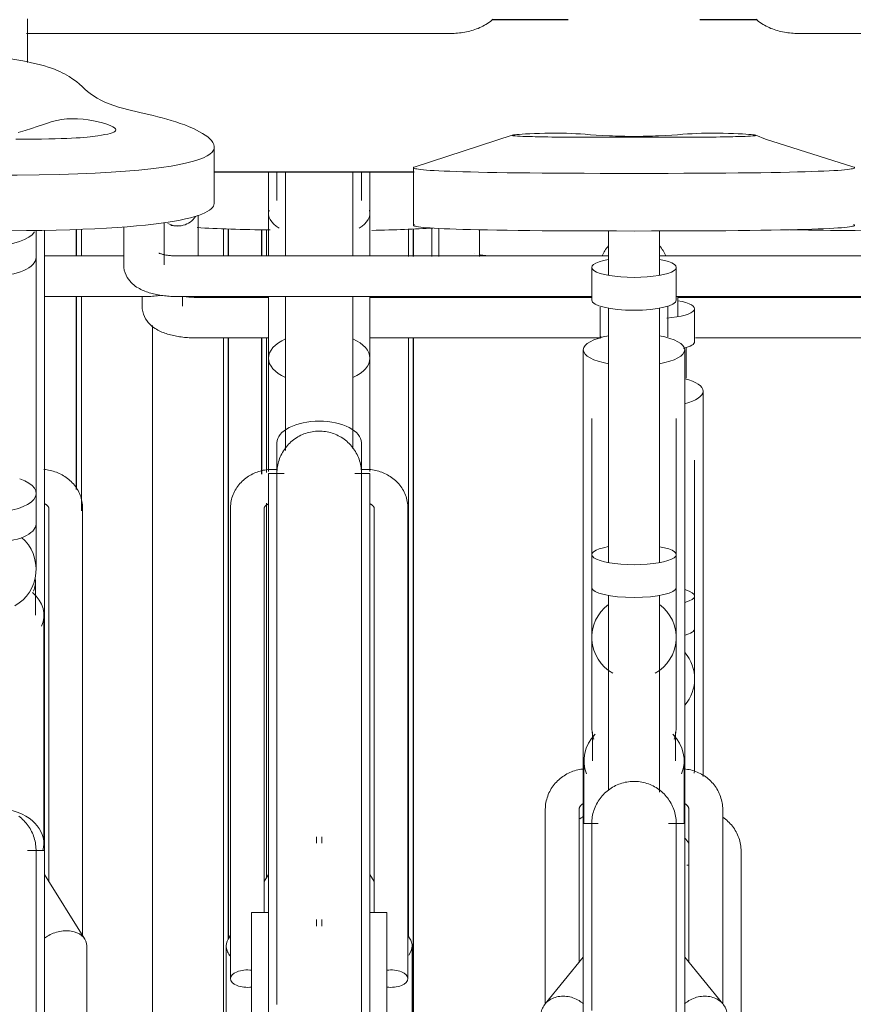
# Model space of a CAD drawing. Extents: x 50445 to 145605, y -10968 to 41989.
# Tile 164 of 256: x 92121 to 92614, y -1215 to -633. Entities that reach past the tile are written whole.
import ezdxf

# ---------------------------------------------------------------- set-up
doc = ezdxf.new("R2010")
doc.units = 0
doc.header["$LTSCALE"] = 414.30304
doc.header["$MEASUREMENT"] = 0
doc.linetypes.add('gestippeld_2_', pattern=[6.35, 3.175, -3.175])
doc.linetypes.add('hartlijn-fijn', pattern=[6, 4, -1, 0, -1])
for name, color, linetype, lineweight in [('A-EQPM', 6, 'CONTINUOUS', 18), ('S-BEAM', 4, 'CONTINUOUS', 18), ('S-COLS', 6, 'CONTINUOUS', 18), ('S-COLS-HIDN', 5, 'gestippeld_2_', 18)]:
    doc.layers.add(name, color=color, linetype=linetype, lineweight=lineweight)

# ---------------------------------------------------------------- blocks, each defined once
blk = doc.blocks.new('97_KA_gestapelde fietsenstalling 8 fietsen 1600x1900 - Type-V115-plotview doorsnede C C  -  1 op 100')
at = {"layer": 'S-COLS', "lineweight": 25}
for p, q in [((10975, -1424.04), (10975, -1439.97)), ((11065, -1439.87), (11065, -1423.81)), ((10975, -1463.69), (10975, -1577.87)), ((11065, -1843.92), (11065, -1488.08))]:
    blk.add_line(p, q, dxfattribs=at)
at = {"layer": 'S-COLS', "linetype": 'hartlijn-fijn'}
blk.add_line((11020, -1480.86), (11020, -2074), dxfattribs=at)
at = {"layer": 'S-COLS-HIDN'}
for p, q in [((10978, -1439.97), (10978, -1423.9)), ((11062, -1423.66), (11062, -1439.87)), ((10978, -1590.61), (10978, -1463.7)), ((11062, -1488.08), (11062, -2074))]:
    blk.add_line(p, q, dxfattribs=at)
blk = doc.blocks.new('97_KA_gestapelde fietsenstalling 8 fietsen 1600x1900 - Type-V116-plotview doorsnede C C  -  1 op 100')
at = {"layer": 'A-EQPM'}
for p, q in [((11185.41, -1423.22), (11185.41, -1440.02)), ((11013.9, -1463.74), (11013.9, -1469.43)), ((11037.9, -1469.43), (11037.9, -1463.61)), ((11088.73, -1464.27), (11045.9, -1464.27)), ((11280.03, -1464.27), (11148.73, -1464.27)), ((11466.53, -1464.27), (11330.82, -1464.27)), ((11330.9, -1475.67), (11330.9, -1463.74)), ((11340.9, -1490.44), (11340.9, -1471.01)), ((11045.9, -1488.27), (11088.73, -1488.27)), ((11148.73, -1488.27), (11285.07, -1488.27)), ((11341.49, -1488.27), (11471.26, -1488.27)), ((11345.9, -1621.98), (11345.9, -1519.77)), ((11340.9, -1640.96), (11340.9, -1560.49)), ((11345.9, -1747.68), (11345.9, -1589.35)), ((11340.9, -1660.39), (11340.9, -1640.96)), ((11340.9, -1689.95), (11340.9, -1660.39)), ((11340.9, -1741.93), (11340.9, -1689.95)), ((11340.9, -1741.93), (11340.9, -1734.42)), ((11368.4, -1906.71), (11368.4, -1791.81)), ((11337.53, -1800.09), (11336.27, -1800.09))]:
    blk.add_line(p, q, dxfattribs=at)
at = {"layer": 'A-EQPM', "flags": 128}
for points in [[(11039.37, -1463.78), (11039.91, -1463.86), (11040.47, -1463.94), (11041.05, -1464.01), (11041.64, -1464.07), (11042.24, -1464.12), (11042.85, -1464.17), (11043.47, -1464.2), (11044.09, -1464.23), (11044.72, -1464.25), (11045.36, -1464.26), (11045.9, -1464.27)], [(11013.9, -1469.43), (11014, -1471.09), (11014.28, -1472.71), (11014.72, -1474.24), (11015.3, -1475.64), (11015.97, -1476.9), (11016.71, -1478.04), (11017.49, -1479.04), (11018.3, -1479.93), (11019.11, -1480.72), (11019.93, -1481.42), (11020.75, -1482.05), (11021.57, -1482.61), (11022.39, -1483.13), (11023.21, -1483.59), (11024.03, -1484.02), (11024.85, -1484.42), (11025.67, -1484.78), (11026.5, -1485.12), (11027.34, -1485.43), (11028.18, -1485.72), (11029.03, -1485.99), (11029.89, -1486.25), (11030.76, -1486.48), (11031.63, -1486.7), (11032.52, -1486.9), (11033.41, -1487.09), (11034.31, -1487.26), (11035.22, -1487.42), (11036.14, -1487.57), (11037.07, -1487.7), (11038, -1487.81), (11038.94, -1487.92), (11039.89, -1488.01), (11040.84, -1488.08), (11041.79, -1488.15), (11042.75, -1488.2), (11043.71, -1488.23), (11044.67, -1488.26), (11045.64, -1488.27), (11045.9, -1488.27)], [(11335.9, -1512.15), (11335.9, -1511.03), (11335.9, -1509.9), (11335.9, -1508.76), (11335.9, -1507.61), (11335.9, -1506.45), (11335.9, -1505.29), (11335.9, -1504.13), (11335.9, -1502.98), (11335.9, -1501.82), (11335.9, -1500.67), (11335.9, -1499.52), (11335.9, -1498.38), (11335.9, -1497.25), (11335.9, -1496.14), (11335.9, -1495.03), (11335.9, -1493.94)], [(11275.33, -1771.19), (11274.5, -1771.71), (11273.68, -1772.26), (11272.89, -1772.84)], [(11368.4, -1791.81), (11368.38, -1790.82), (11368.31, -1789.83), (11368.21, -1788.85), (11368.06, -1787.87), (11367.88, -1786.9), (11367.65, -1785.93), (11367.38, -1784.98), (11367.07, -1784.04), (11366.73, -1783.12), (11366.34, -1782.21), (11365.92, -1781.31), (11365.46, -1780.44), (11364.97, -1779.58), (11364.44, -1778.75), (11363.88, -1777.94), (11363.29, -1777.15), (11362.66, -1776.39), (11362.01, -1775.66), (11361.32, -1774.95), (11360.61, -1774.27), (11359.88, -1773.62), (11359.11, -1773), (11358.33, -1772.41), (11357.52, -1771.85)], [(11334.99, -1783.96), (11335.62, -1784.74), (11336.22, -1785.54), (11336.79, -1786.36), (11337.32, -1787.21)]]:
    blk.add_lwpolyline(points, dxfattribs=at)
at = {"layer": 'A-EQPM'}
for centre, major_axis, ratio, start_param, end_param in [((11315.9, -1471.01), (25, 0), 0.237436, 5.058771, 7.208051), ((11315.9, -1490.44), (25, 0), 0.237436, 5.545161, 6.283185), ((11315.9, -1519.77), (30, 0), 0.320127, 5.401789, 7.160732), ((11315.9, -1640.96), (25, 0), 0.237436, 5.593687, 6.972684), ((11315.9, -1660.39), (25, 0), 0.237436, 5.580324, 6.283185), ((11315.9, -1689.95), (25, 0), 0.978148, 5.593687, 6.972684)]:
    blk.add_ellipse(centre, major_axis=major_axis, ratio=ratio, start_param=start_param, end_param=end_param, dxfattribs=at)
blk.add_open_spline([(11340.9, -1741.93), (11340.9, -1743.09), (11340.82, -1744.36), (11340.66, -1745.62), (11340.64, -1745.73)], degree=3, knots=[0.5, 0.5, 0.5, 0.5, 0.54166667, 0.54562763, 0.54562763, 0.54562763, 0.54562763], dxfattribs=at)
at = {"layer": 'S-COLS', "lineweight": 25}
for p, q in [((11084.6, -1424.44), (11084.6, -1439.9)), ((11174.6, -1440.01), (11174.6, -1423.7)), ((11084.6, -1488.08), (11084.6, -1568.93)), ((11174.6, -1947.88), (11174.6, -1488.08))]:
    blk.add_line(p, q, dxfattribs=at)
at = {"layer": 'S-COLS-HIDN'}
for p, q in [((11087.6, -1439.9), (11087.6, -1424.48)), ((11171.6, -1423.85), (11171.6, -1440.01)), ((11087.6, -1567.78), (11087.6, -1488.08)), ((11171.6, -1488.08), (11171.6, -1842.59)), ((11087.6, -1807.81), (11087.6, -1586.04))]:
    blk.add_line(p, q, dxfattribs=at)
blk = doc.blocks.new('97_KA_gestapelde fietsenstalling 16 fietsen 1600x2900 - Type-8054703-plotview doorsnede C C  -  1 op 100')
at = {"layer": 'A-EQPM'}
for p, q in [((10945.59, -1308.15), (11196.18, -1308.15)), ((11402.63, -1308.15), (11653.22, -1308.15)), ((11232.96, -1368.36), (11175.58, -1386.97)), ((11291.93, -1369.56), (11318.13, -1369.56)), ((11056.67, -1408.22), (11056.67, -1375.25)), ((11088.73, -1389.8), (11088.73, -1439.9)), ((11093.73, -1389.8), (11093.73, -1407.04)), ((11098.73, -1389.8), (11098.73, -1439.91)), ((11138.73, -1439.96), (11138.73, -1389.8)), ((11143.73, -1407.04), (11143.73, -1389.8)), ((11148.73, -1439.98), (11148.73, -1389.8)), ((11174.54, -1387.56), (11174.54, -1421.64)), ((11088.73, -1414.66), (11088.73, -1439.9)), ((11148.73, -1439.98), (11148.73, -1414.66)), ((11027.03, -1444.95), (11027.03, -1420.14)), ((11047.08, -1439.85), (11047.08, -1415.54)), ((10951.18, -1440.69), (10951.18, -1424.57)), ((10956.18, -1452.27), (10956.18, -1424.5)), ((10956.18, -1791.44), (10956.18, -1424.5)), ((11003.03, -1422.64), (11003.03, -1444.95)), ((11189.53, -1423.49), (11189.53, -1440.03)), ((11213.53, -1440.06), (11213.53, -1424.26)), ((11290.03, -1424.97), (11290.03, -1451.19)), ((11320.03, -1451.19), (11320.03, -1424.97)), ((11210.35, -1438.06), (11210.43, -1438.1)), ((10951.18, -1580.25), (10951.18, -1440.69)), ((11003.09, -1439.79), (10956.18, -1439.79)), ((11290.03, -1439.79), (11035.03, -1439.79)), ((11575.03, -1439.79), (11319.96, -1439.79)), ((11280.03, -1446.53), (11280.03, -1465.96)), ((11330.03, -1465.96), (11330.03, -1446.53)), ((10956.18, -1463.79), (11015.08, -1463.79)), ((11035.03, -1463.79), (11280.03, -1463.79)), ((11088.73, -1463.61), (11088.73, -1500.29)), ((11098.73, -1463.61), (11098.73, -1554.9)), ((11138.73, -1553.87), (11138.73, -1463.61)), ((11148.73, -1500.29), (11148.73, -1463.61)), ((11329.93, -1463.79), (11575.03, -1463.79)), ((11290.03, -1470.64), (11290.03, -1621.17)), ((11320.03, -1621.17), (11320.03, -1470.64)), ((11285.5, -1487.44), (11285.04, -1488.67)), ((11275.03, -1495.29), (11275.03, -1597.5)), ((11335.03, -1597.5), (11335.03, -1495.29)), ((11088.73, -1500.29), (11088.73, -1567.32)), ((11148.73, -1567.32), (11148.73, -1500.29)), ((11280.03, -1536.01), (11280.03, -1616.48)), ((11330.03, -1616.48), (11330.03, -1536.01)), ((11093.73, -1550.29), (11093.73, -1567.49)), ((11143.73, -1567.49), (11143.73, -1550.29)), ((11094.14, -1566.01), (11091.23, -1566.01)), ((11146.23, -1566.01), (11143.31, -1566.01)), ((11275.03, -1564.87), (11275.03, -1775.62)), ((11335.03, -1775.62), (11335.03, -1564.87)), ((11097.98, -1568.39), (11088.73, -1568.39)), ((11088.73, -1809.82), (11088.73, -1568.41)), ((11148.73, -1568.39), (11139.91, -1568.39)), ((11148.73, -1568.41), (11148.73, -1809.82)), ((10951.18, -1598.26), (10951.18, -1580.25)), ((10958.68, -1588.87), (10958.68, -1810)), ((10978.68, -1841.94), (10978.68, -1588.87)), ((11066.23, -1588.87), (11066.23, -1867.32)), ((11086.23, -1828.26), (11086.23, -1588.87)), ((11151.23, -1588.87), (11151.23, -1828.46)), ((11171.23, -1867.32), (11171.23, -1588.87)), ((10951.18, -1625.06), (10951.18, -1598.26)), ((11280.03, -1616.48), (11280.03, -1635.91)), ((11330.03, -1635.91), (11330.03, -1616.48)), ((10950.83, -1652.32), (10950.83, -1632.63)), ((11280.03, -1635.91), (11280.03, -1665.48)), ((11330.03, -1665.48), (11330.03, -1635.91)), ((11290.03, -1640.6), (11290.03, -1755.78)), ((11320.03, -1757.06), (11320.03, -1640.6)), ((10955.83, -1787.35), (10955.83, -1652.32)), ((11280.03, -1665.48), (11280.03, -1717.45)), ((11330.03, -1717.45), (11330.03, -1665.48)), ((11280.03, -1709.95), (11280.03, -1717.45)), ((11330.03, -1717.45), (11330.03, -1709.95)), ((11280.38, -1723.35), (11280.38, -1738.51)), ((11329.68, -1738.51), (11329.68, -1723.35)), ((11275.38, -1738.51), (11275.38, -1775.62)), ((11334.68, -1775.65), (11334.68, -1738.51)), ((11252.53, -1767.33), (11252.53, -1882.23)), ((11272.53, -1857.76), (11272.53, -1767.33)), ((11337.53, -1767.33), (11337.53, -1857.76)), ((11357.53, -1882.23), (11357.53, -1767.33)), ((11283.77, -1775.62), (11275.03, -1775.62)), ((11275.03, -2080.42), (11275.03, -1775.62)), ((11335.03, -1775.62), (11325.4, -1775.62)), ((11335.03, -1775.62), (11335.03, -2080.42)), ((11117.23, -1783.5), (11117.23, -1787.08)), ((11120.23, -1787.08), (11120.23, -1783.5)), ((10956.18, -1791.42), (10946.13, -1791.42)), ((10956.18, -1791.44), (10956.18, -2159.6)), ((11143.73, -1791.68), (11143.73, -1791.42)), ((10980.04, -1843.87), (10956.18, -1805.76)), ((11088.73, -1805.76), (11086.23, -1809.76)), ((11088.73, -2091), (11088.73, -1809.82)), ((11151.3, -1809.87), (11148.73, -1805.76)), ((11148.73, -1809.82), (11148.73, -1948.23)), ((11088.73, -1828.19), (11078.73, -1828.19)), ((11078.73, -1863.84), (11078.73, -1828.19)), ((11158.73, -1828.19), (11148.73, -1828.19)), ((11158.73, -1828.19), (11158.73, -1863.84)), ((11117.23, -1832.4), (11117.23, -1836.27)), ((11120.23, -1836.27), (11120.23, -1832.4)), ((11066.26, -1841.64), (11064.87, -1843.87)), ((11172.59, -1843.87), (11171.23, -1841.69)), ((10981.18, -2089.65), (10981.18, -1847.82)), ((11063.73, -1847.82), (11063.73, -2020.5)), ((11173.73, -1947.88), (11173.73, -1847.82)), ((11275.03, -1854.69), (11252.39, -1882.27)), ((11357.67, -1882.27), (11335.03, -1854.69)), ((11078.73, -1918.13), (11078.73, -1863.84)), ((11158.73, -1863.84), (11158.73, -1918.13))]:
    blk.add_line(p, q, dxfattribs=at)
at = {"layer": 'A-EQPM', "flags": 128}
for points in [[(11221.69, -1299.62), (11220.87, -1300.35), (11220.03, -1301.02), (11219.18, -1301.66), (11218.31, -1302.25), (11217.42, -1302.81), (11216.52, -1303.33), (11215.61, -1303.82), (11214.68, -1304.28), (11213.74, -1304.71), (11212.79, -1305.11), (11211.82, -1305.48), (11210.85, -1305.83), (11209.87, -1306.15), (11208.88, -1306.44), (11207.87, -1306.71), (11206.87, -1306.96), (11205.85, -1307.18), (11204.82, -1307.38), (11203.79, -1307.56), (11202.76, -1307.71), (11201.72, -1307.84), (11200.67, -1307.94), (11199.62, -1308.03), (11198.57, -1308.09), (11197.52, -1308.13), (11196.46, -1308.15), (11196.18, -1308.15)], [(11377.13, -1299.62), (11377.94, -1300.35), (11378.78, -1301.02), (11379.63, -1301.66), (11380.5, -1302.25), (11381.39, -1302.81), (11382.29, -1303.33), (11383.21, -1303.82), (11384.14, -1304.28), (11385.07, -1304.71), (11386.03, -1305.11), (11386.99, -1305.48), (11387.96, -1305.83), (11388.94, -1306.15), (11389.94, -1306.44), (11390.94, -1306.71), (11391.95, -1306.96), (11392.96, -1307.18), (11393.99, -1307.38), (11395.02, -1307.56), (11396.06, -1307.71), (11397.1, -1307.84), (11398.14, -1307.94), (11399.19, -1308.03), (11400.24, -1308.09), (11401.29, -1308.13), (11402.35, -1308.15), (11402.63, -1308.15)], [(10946.18, -1325.34), (10946.18, -1324.19), (10946.18, -1323.03), (10946.18, -1321.87), (10946.18, -1320.71), (10946.18, -1319.55), (10946.18, -1318.4), (10946.18, -1317.25), (10946.18, -1316.11), (10946.18, -1314.98), (10946.18, -1313.86), (10946.18, -1312.75), (10946.18, -1311.66), (10946.18, -1310.58), (10946.18, -1309.53), (10946.18, -1308.49), (10946.18, -1307.47), (10946.18, -1306.48), (10946.18, -1305.51), (10946.18, -1304.56), (10946.18, -1303.65), (10946.18, -1302.76), (10946.18, -1301.91), (10946.18, -1301.08), (10946.18, -1300.29), (10946.18, -1299.54)], [(11434.49, -1386.97), (11382.79, -1370.65), (11377.1, -1368.36)], [(11023.82, -1438.04), (11023.85, -1438.06), (11023.93, -1438.1), (11024.06, -1438.16), (11024.23, -1438.23), (11024.45, -1438.32), (11024.71, -1438.41), (11025.01, -1438.51), (11025.34, -1438.61), (11025.71, -1438.72), (11026.11, -1438.82), (11026.54, -1438.92), (11026.99, -1439.03), (11027.47, -1439.12), (11027.98, -1439.22), (11028.5, -1439.3), (11029.04, -1439.38), (11029.6, -1439.46), (11030.18, -1439.53), (11030.77, -1439.59), (11031.37, -1439.64), (11031.98, -1439.69), (11032.6, -1439.72), (11033.23, -1439.75), (11033.86, -1439.77), (11034.49, -1439.79), (11035.03, -1439.79)], [(11213.49, -1439.03), (11213.97, -1439.12), (11214.48, -1439.22), (11215, -1439.3), (11215.54, -1439.38), (11216.1, -1439.46), (11216.68, -1439.53), (11217.27, -1439.59), (11217.87, -1439.64), (11218.48, -1439.69), (11219.1, -1439.72), (11219.73, -1439.75), (11220.36, -1439.77), (11220.99, -1439.79), (11221.53, -1439.79)], [(11003.03, -1444.95), (11003.13, -1446.62), (11003.41, -1448.23), (11003.86, -1449.76), (11004.43, -1451.16), (11005.11, -1452.43), (11005.85, -1453.56), (11006.63, -1454.56), (11007.43, -1455.45), (11008.24, -1456.24), (11009.06, -1456.94), (11009.88, -1457.57), (11010.7, -1458.14), (11011.52, -1458.65), (11012.34, -1459.12), (11013.16, -1459.54), (11013.98, -1459.94), (11014.81, -1460.3), (11015.64, -1460.64), (11016.47, -1460.95), (11017.31, -1461.24), (11018.16, -1461.51), (11019.02, -1461.77), (11019.89, -1462), (11020.77, -1462.22), (11021.65, -1462.42), (11022.54, -1462.61), (11023.45, -1462.79), (11024.36, -1462.94), (11025.28, -1463.09), (11026.2, -1463.22), (11027.14, -1463.34), (11028.08, -1463.44), (11029.02, -1463.53), (11029.97, -1463.61), (11030.93, -1463.67), (11031.88, -1463.72), (11032.84, -1463.75), (11033.81, -1463.78), (11034.77, -1463.79), (11035.03, -1463.79)], [(11024.83, -1463.09), (11023.91, -1463.22), (11022.97, -1463.34), (11022.03, -1463.44), (11021.09, -1463.53), (11020.14, -1463.61), (11019.18, -1463.67), (11018.23, -1463.72), (11017.26, -1463.75), (11016.3, -1463.78), (11015.34, -1463.79), (11015.08, -1463.79)], [(11219.34, -1463.75), (11220.31, -1463.78), (11221.27, -1463.79), (11221.53, -1463.79)], [(11285.03, -1470.09), (11285.03, -1471.19), (11285.03, -1472.3), (11285.03, -1473.43), (11285.03, -1474.56), (11285.03, -1475.7), (11285.03, -1476.85), (11285.03, -1478.01), (11285.03, -1479.17), (11285.03, -1480.33), (11285.03, -1481.49), (11285.03, -1482.64), (11285.03, -1483.79), (11285.03, -1484.94), (11285.03, -1486.08), (11285.03, -1487.21), (11285.03, -1488.32)], [(11325.03, -1487.68), (11325.03, -1486.55), (11325.03, -1485.42), (11325.03, -1484.28), (11325.03, -1483.13), (11325.03, -1481.97), (11325.03, -1480.81), (11325.03, -1479.66), (11325.03, -1478.5), (11325.03, -1477.34), (11325.03, -1476.19), (11325.03, -1475.04), (11325.03, -1473.9), (11325.03, -1472.77), (11325.03, -1471.66), (11325.03, -1470.55), (11325.03, -1469.46)], [(11093.73, -1568.39), (11093.75, -1567.39), (11093.81, -1566.39), (11093.91, -1565.39), (11094.05, -1564.4), (11094.23, -1563.42), (11094.45, -1562.44), (11094.7, -1561.48), (11095, -1560.52), (11095.33, -1559.58), (11095.7, -1558.65), (11096.11, -1557.74), (11096.56, -1556.84), (11097.03, -1555.96), (11097.55, -1555.11), (11098.1, -1554.27), (11098.68, -1553.46), (11099.29, -1552.67), (11099.94, -1551.9), (11100.61, -1551.16), (11101.31, -1550.45), (11102.04, -1549.77), (11102.8, -1549.12), (11103.58, -1548.5), (11104.39, -1547.91), (11105.22, -1547.35), (11106.07, -1546.83), (11106.95, -1546.34), (11107.84, -1545.88), (11108.75, -1545.47), (11109.67, -1545.09), (11110.61, -1544.74), (11111.56, -1544.44), (11112.53, -1544.17), (11113.5, -1543.94), (11114.48, -1543.75), (11115.47, -1543.6), (11116.46, -1543.49), (11117.46, -1543.42), (11118.46, -1543.39), (11119.46, -1543.4), (11120.46, -1543.45), (11121.46, -1543.54), (11122.45, -1543.66), (11123.43, -1543.83), (11124.41, -1544.04), (11125.38, -1544.29), (11126.34, -1544.57), (11127.28, -1544.9), (11128.22, -1545.26), (11129.13, -1545.65), (11130.03, -1546.09), (11130.92, -1546.56), (11131.78, -1547.06), (11132.62, -1547.6), (11133.44, -1548.17), (11134.24, -1548.78), (11135.01, -1549.41), (11135.76, -1550.08), (11136.48, -1550.78), (11137.17, -1551.5), (11137.83, -1552.25), (11138.46, -1553.03), (11139.05, -1553.83), (11139.62, -1554.65), (11140.15, -1555.5), (11140.65, -1556.37), (11141.11, -1557.25), (11141.54, -1558.16), (11141.93, -1559.08), (11142.29, -1560.01), (11142.6, -1560.96), (11142.88, -1561.92), (11143.12, -1562.89), (11143.32, -1563.87), (11143.48, -1564.86), (11143.6, -1565.85), (11143.68, -1566.85), (11143.72, -1567.85), (11143.73, -1568.39)], [(10978.68, -1588.87), (10978.66, -1587.88), (10978.59, -1586.91), (10978.47, -1585.93), (10978.32, -1584.97), (10978.11, -1584.01), (10977.87, -1583.06), (10977.58, -1582.13), (10977.25, -1581.21), (10976.87, -1580.32), (10976.46, -1579.43), (10976.02, -1578.57), (10975.53, -1577.74), (10975.01, -1576.92), (10974.46, -1576.13), (10973.88, -1575.37), (10973.26, -1574.63), (10972.62, -1573.92), (10971.95, -1573.24), (10971.25, -1572.58), (10970.53, -1571.96), (10969.78, -1571.36), (10969.02, -1570.8), (10968.23, -1570.26), (10967.43, -1569.76), (10966.61, -1569.29), (10965.77, -1568.84), (10964.91, -1568.43), (10964.05, -1568.06), (10963.17, -1567.71), (10962.28, -1567.39), (10961.38, -1567.11), (10960.47, -1566.86), (10959.55, -1566.64), (10958.62, -1566.46), (10957.69, -1566.3), (10956.76, -1566.18), (10955.82, -1566.09)], [(11091.23, -1566.01), (11090.29, -1566.02), (11089.35, -1566.07), (11088.41, -1566.15), (11087.47, -1566.27), (11086.54, -1566.41), (11085.61, -1566.59), (11084.69, -1566.8), (11083.78, -1567.04), (11082.88, -1567.31), (11081.98, -1567.62), (11081.1, -1567.96), (11080.23, -1568.33), (11079.37, -1568.73), (11078.53, -1569.16), (11077.7, -1569.63), (11076.89, -1570.12), (11076.1, -1570.65), (11075.33, -1571.21), (11074.58, -1571.79), (11073.85, -1572.41), (11073.15, -1573.06), (11072.47, -1573.73), (11071.82, -1574.43), (11071.2, -1575.17), (11070.6, -1575.92), (11070.04, -1576.71), (11069.52, -1577.51), (11069.02, -1578.35), (11068.56, -1579.2), (11068.14, -1580.08), (11067.76, -1580.97), (11067.42, -1581.88), (11067.12, -1582.81), (11066.86, -1583.75), (11066.65, -1584.71), (11066.47, -1585.67), (11066.35, -1586.64), (11066.27, -1587.62), (11066.23, -1588.6), (11066.23, -1588.87)], [(11171.23, -1588.87), (11171.21, -1587.88), (11171.14, -1586.91), (11171.03, -1585.93), (11170.87, -1584.97), (11170.66, -1584.01), (11170.42, -1583.06), (11170.13, -1582.13), (11169.8, -1581.21), (11169.42, -1580.32), (11169.01, -1579.43), (11168.57, -1578.57), (11168.08, -1577.74), (11167.56, -1576.92), (11167.01, -1576.13), (11166.43, -1575.37), (11165.81, -1574.63), (11165.17, -1573.92), (11164.5, -1573.24), (11163.8, -1572.58), (11163.08, -1571.96), (11162.33, -1571.36), (11161.57, -1570.8), (11160.78, -1570.26), (11159.98, -1569.76), (11159.16, -1569.29), (11158.32, -1568.84), (11157.46, -1568.43), (11156.6, -1568.06), (11155.72, -1567.71), (11154.83, -1567.39), (11153.93, -1567.11), (11153.02, -1566.86), (11152.1, -1566.64), (11151.17, -1566.46), (11150.24, -1566.3), (11149.31, -1566.18), (11148.37, -1566.09), (11147.43, -1566.03), (11146.48, -1566.01), (11146.23, -1566.01)], [(10951.18, -1568.94), (10951.18, -1568.45), (10951.18, -1568.39)], [(11093.73, -1575.75), (11093.73, -1573.32), (11093.73, -1571.38), (11093.73, -1569.92), (11093.73, -1568.94), (11093.73, -1568.45), (11093.73, -1568.39)], [(11093.73, -1568.39), (11093.73, -1568.63), (11093.73, -1569.36), (11093.73, -1570.58), (11093.73, -1572.28), (11093.73, -1574.46), (11093.73, -1577.12), (11093.73, -1580.26), (11093.73, -1583.86), (11093.73, -1587.93), (11093.73, -1592.45), (11093.73, -1597.42), (11093.73, -1602.83), (11093.73, -1608.68), (11093.73, -1614.94), (11093.73, -1621.63), (11093.73, -1628.71), (11093.73, -1636.18), (11093.73, -1644.04), (11093.73, -1652.26), (11093.73, -1660.83), (11093.73, -1669.75), (11093.73, -1678.99), (11093.73, -1688.54), (11093.73, -1698.38), (11093.73, -1708.51), (11093.73, -1718.89), (11093.73, -1729.53), (11093.73, -1740.39), (11093.73, -1751.47), (11093.73, -1762.74), (11093.73, -1774.19), (11093.73, -1785.8), (11093.73, -1797.55), (11093.73, -1809.42), (11093.73, -1809.82)], [(11143.73, -1809.82), (11143.73, -1797.95), (11143.73, -1786.2), (11143.73, -1774.59), (11143.73, -1763.13), (11143.73, -1751.85), (11143.73, -1740.77), (11143.73, -1729.89), (11143.73, -1719.25), (11143.73, -1708.85), (11143.73, -1698.72), (11143.73, -1688.86), (11143.73, -1679.3), (11143.73, -1670.05), (11143.73, -1661.13), (11143.73, -1652.54), (11143.73, -1644.31), (11143.73, -1636.44), (11143.73, -1628.96), (11143.73, -1621.86), (11143.73, -1615.16), (11143.73, -1608.88), (11143.73, -1603.02), (11143.73, -1597.6), (11143.73, -1592.61), (11143.73, -1588.07), (11143.73, -1583.99), (11143.73, -1580.37), (11143.73, -1577.22), (11143.73, -1574.55), (11143.73, -1572.35), (11143.73, -1570.63), (11143.73, -1569.39), (11143.73, -1568.65), (11143.73, -1568.39)], [(11143.73, -1568.39), (11143.73, -1568.63), (11143.73, -1569.36), (11143.73, -1570.58), (11143.73, -1572.28), (11143.73, -1574.46)], [(10956.11, -1586.42), (10956.33, -1586.51), (10956.53, -1586.59), (10956.73, -1586.68), (10956.91, -1586.78), (10957.09, -1586.88), (10957.26, -1586.98), (10957.41, -1587.09), (10957.56, -1587.19), (10957.7, -1587.3), (10957.82, -1587.4), (10957.94, -1587.51), (10958.04, -1587.61), (10958.14, -1587.72), (10958.22, -1587.82), (10958.3, -1587.91), (10958.36, -1588.01), (10958.42, -1588.1), (10958.47, -1588.18), (10958.52, -1588.26), (10958.55, -1588.34), (10958.58, -1588.41), (10958.61, -1588.48), (10958.63, -1588.54), (10958.65, -1588.6), (10958.66, -1588.65), (10958.67, -1588.71), (10958.67, -1588.76), (10958.68, -1588.8), (10958.68, -1588.85), (10958.68, -1588.87)], [(11086.23, -1588.87), (11086.23, -1588.82), (11086.23, -1588.77), (11086.24, -1588.72), (11086.25, -1588.67), (11086.26, -1588.61), (11086.28, -1588.55), (11086.3, -1588.49), (11086.32, -1588.43), (11086.35, -1588.36), (11086.38, -1588.28), (11086.42, -1588.2), (11086.47, -1588.12), (11086.53, -1588.03), (11086.59, -1587.94), (11086.67, -1587.84), (11086.75, -1587.74), (11086.84, -1587.64), (11086.94, -1587.54), (11087.06, -1587.43), (11087.18, -1587.33), (11087.31, -1587.22), (11087.45, -1587.11), (11087.61, -1587.01), (11087.77, -1586.91), (11087.95, -1586.81), (11088.13, -1586.71), (11088.33, -1586.62), (11088.53, -1586.53), (11088.74, -1586.45)], [(11148.88, -1586.51), (11149.08, -1586.59), (11149.28, -1586.68), (11149.46, -1586.78), (11149.64, -1586.88), (11149.81, -1586.98), (11149.97, -1587.09), (11150.11, -1587.19), (11150.25, -1587.3), (11150.37, -1587.4), (11150.49, -1587.51), (11150.59, -1587.61), (11150.69, -1587.72), (11150.77, -1587.82), (11150.85, -1587.91), (11150.92, -1588.01), (11150.97, -1588.1), (11151.02, -1588.18), (11151.07, -1588.26), (11151.1, -1588.34), (11151.13, -1588.41), (11151.16, -1588.48), (11151.18, -1588.54), (11151.2, -1588.6), (11151.21, -1588.65), (11151.22, -1588.71), (11151.22, -1588.76), (11151.23, -1588.8), (11151.23, -1588.85), (11151.23, -1588.87)], [(11274.6, -1743.32), (11273.63, -1743.45), (11272.67, -1743.61), (11271.71, -1743.81), (11270.76, -1744.05), (11269.82, -1744.33), (11268.89, -1744.64), (11267.98, -1744.98), (11267.08, -1745.37), (11266.19, -1745.78), (11265.32, -1746.23), (11264.46, -1746.71), (11263.63, -1747.23), (11262.82, -1747.78), (11262.03, -1748.36), (11261.26, -1748.97), (11260.51, -1749.61), (11259.8, -1750.29), (11259.1, -1750.99), (11258.44, -1751.71), (11257.81, -1752.47), (11257.21, -1753.25), (11256.64, -1754.05), (11256.1, -1754.88), (11255.6, -1755.73), (11255.13, -1756.6), (11254.7, -1757.48), (11254.3, -1758.39), (11253.95, -1759.31), (11253.63, -1760.25), (11253.35, -1761.2), (11253.11, -1762.16), (11252.91, -1763.13), (11252.75, -1764.11), (11252.64, -1765.09), (11252.57, -1766.08), (11252.53, -1767.07), (11252.53, -1767.33)], [(11357.53, -1767.33), (11357.51, -1766.34), (11357.45, -1765.35), (11357.34, -1764.37), (11357.2, -1763.39), (11357.01, -1762.42), (11356.78, -1761.46), (11356.51, -1760.5), (11356.21, -1759.56), (11355.86, -1758.64), (11355.48, -1757.73), (11355.05, -1756.83), (11354.6, -1755.96), (11354.1, -1755.11), (11353.57, -1754.27), (11353.01, -1753.46), (11352.42, -1752.68), (11351.79, -1751.92), (11351.14, -1751.18), (11350.46, -1750.47), (11349.75, -1749.79), (11349.01, -1749.14), (11348.25, -1748.52), (11347.46, -1747.93), (11346.65, -1747.38), (11345.83, -1746.85), (11344.98, -1746.36), (11344.11, -1745.9), (11343.23, -1745.47), (11342.33, -1745.08), (11341.42, -1744.73), (11340.49, -1744.41), (11339.55, -1744.12), (11338.61, -1743.87), (11337.65, -1743.66), (11336.69, -1743.49), (11335.72, -1743.35), (11334.75, -1743.25)], [(11280.03, -1775.62), (11280.05, -1774.62), (11280.11, -1773.62), (11280.21, -1772.62), (11280.35, -1771.63), (11280.53, -1770.65), (11280.75, -1769.67), (11281, -1768.71), (11281.3, -1767.75), (11281.63, -1766.81), (11282, -1765.88), (11282.41, -1764.97), (11282.86, -1764.07), (11283.34, -1763.19), (11283.85, -1762.34), (11284.4, -1761.5), (11284.98, -1760.69), (11285.59, -1759.9), (11286.24, -1759.13), (11286.91, -1758.39), (11287.61, -1757.68), (11288.34, -1757), (11289.1, -1756.35), (11289.89, -1755.73), (11290.69, -1755.14), (11291.52, -1754.58), (11292.38, -1754.06), (11293.25, -1753.57), (11294.14, -1753.11), (11295.05, -1752.7), (11295.97, -1752.32), (11296.91, -1751.97), (11297.86, -1751.67), (11298.83, -1751.4), (11299.8, -1751.17), (11300.78, -1750.98), (11301.77, -1750.83), (11302.76, -1750.72), (11303.76, -1750.65), (11304.76, -1750.62), (11305.76, -1750.63), (11306.76, -1750.68), (11307.76, -1750.77), (11308.75, -1750.89), (11309.73, -1751.06), (11310.71, -1751.27), (11311.68, -1751.52), (11312.64, -1751.8), (11313.58, -1752.13), (11314.52, -1752.49), (11315.43, -1752.88), (11316.34, -1753.32), (11317.22, -1753.79), (11318.08, -1754.29), (11318.92, -1754.83), (11319.74, -1755.4), (11320.54, -1756.01), (11321.31, -1756.64), (11322.06, -1757.31), (11322.78, -1758.01), (11323.47, -1758.73), (11324.13, -1759.48), (11324.76, -1760.26), (11325.36, -1761.06), (11325.92, -1761.88), (11326.45, -1762.73), (11326.95, -1763.6), (11327.41, -1764.48), (11327.84, -1765.39), (11328.23, -1766.31), (11328.59, -1767.24), (11328.9, -1768.19), (11329.18, -1769.15), (11329.42, -1770.12), (11329.62, -1771.1), (11329.78, -1772.09), (11329.9, -1773.08), (11329.98, -1774.08), (11330.03, -1775.08), (11330.03, -1775.62)], [(11272.53, -1767.33), (11272.53, -1767.19), (11272.54, -1767.04), (11272.56, -1766.9), (11272.58, -1766.76), (11272.61, -1766.61), (11272.64, -1766.47), (11272.68, -1766.32), (11272.73, -1766.18), (11272.78, -1766.04), (11272.84, -1765.89), (11272.91, -1765.75), (11272.99, -1765.61), (11273.07, -1765.47), (11273.16, -1765.33), (11273.25, -1765.19), (11273.36, -1765.05), (11273.47, -1764.91), (11273.59, -1764.78), (11273.71, -1764.65), (11273.84, -1764.52), (11273.98, -1764.4), (11274.13, -1764.28), (11274.29, -1764.16), (11274.45, -1764.05), (11274.62, -1763.95), (11274.79, -1763.85), (11274.97, -1763.75)], [(11335.04, -1763.72), (11335.22, -1763.82), (11335.4, -1763.92), (11335.57, -1764.02), (11335.73, -1764.13), (11335.89, -1764.25), (11336.04, -1764.37), (11336.18, -1764.49), (11336.32, -1764.62), (11336.44, -1764.75), (11336.56, -1764.88), (11336.68, -1765.01), (11336.78, -1765.15), (11336.88, -1765.29), (11336.97, -1765.43), (11337.05, -1765.57), (11337.13, -1765.71), (11337.2, -1765.85), (11337.26, -1766), (11337.32, -1766.14), (11337.37, -1766.28), (11337.41, -1766.43), (11337.45, -1766.57), (11337.48, -1766.72), (11337.5, -1766.86), (11337.52, -1767.01), (11337.53, -1767.15), (11337.53, -1767.29), (11337.53, -1767.33)], [(10940.89, -1771.2), (10941.69, -1771.81), (10942.46, -1772.44), (10943.21, -1773.11), (10943.92, -1773.81), (10944.61, -1774.53), (10945.27, -1775.28), (10945.9, -1776.06), (10946.5, -1776.86), (10947.07, -1777.68), (10947.6, -1778.53), (10948.1, -1779.4), (10948.56, -1780.28), (10948.99, -1781.19), (10949.38, -1782.11), (10949.74, -1783.04), (10950.05, -1783.99), (10950.33, -1784.95), (10950.57, -1785.92), (10950.77, -1786.9), (10950.93, -1787.89), (10951.05, -1788.88), (10951.13, -1789.88), (10951.17, -1790.88), (10951.18, -1791.42)], [(11280.03, -1782.36), (11280.03, -1780.05), (11280.03, -1778.22), (11280.03, -1776.87), (11280.03, -1776.01), (11280.03, -1775.63), (11280.03, -1775.62)], [(11280.03, -1775.62), (11280.03, -1775.86), (11280.03, -1776.59), (11280.03, -1777.81), (11280.03, -1779.51), (11280.03, -1781.69), (11280.03, -1784.35), (11280.03, -1787.49), (11280.03, -1791.09), (11280.03, -1795.16), (11280.03, -1799.68), (11280.03, -1804.65), (11280.03, -1810.06), (11280.03, -1815.91), (11280.03, -1822.17), (11280.03, -1828.86), (11280.03, -1835.94), (11280.03, -1843.41), (11280.03, -1851.27), (11280.03, -1859.49), (11280.03, -1868.06), (11280.03, -1876.98), (11280.03, -1886.22)], [(11280.03, -1776.01), (11280.03, -1775.63), (11280.03, -1775.62)], [(11330.03, -1888.76), (11330.03, -1879.44), (11330.03, -1870.44), (11330.03, -1861.77), (11330.03, -1853.45), (11330.03, -1845.5), (11330.03, -1837.92), (11330.03, -1830.73), (11330.03, -1823.94), (11330.03, -1817.56), (11330.03, -1811.6), (11330.03, -1806.07), (11330.03, -1800.98), (11330.03, -1796.33), (11330.03, -1792.14), (11330.03, -1788.41), (11330.03, -1785.15), (11330.03, -1782.36), (11330.03, -1780.05), (11330.03, -1778.22), (11330.03, -1776.87), (11330.03, -1776.01), (11330.03, -1775.63), (11330.03, -1775.62)], [(11330.03, -1775.62), (11330.03, -1775.86), (11330.03, -1776.59), (11330.03, -1777.81), (11330.03, -1779.51), (11330.03, -1781.69)], [(11330.03, -1776.01), (11330.03, -1775.63), (11330.03, -1775.62)], [(10951.18, -1888.33), (10951.18, -1879.58), (10951.18, -1871.18), (10951.18, -1863.14), (10951.18, -1855.47), (10951.18, -1848.19), (10951.18, -1841.3), (10951.18, -1834.83), (10951.18, -1828.77), (10951.18, -1823.13), (10951.18, -1817.94), (10951.18, -1813.19), (10951.18, -1808.89), (10951.18, -1805.05), (10951.18, -1801.68), (10951.18, -1798.78), (10951.18, -1796.35), (10951.18, -1794.41), (10951.18, -1792.95), (10951.18, -1791.97), (10951.18, -1791.48), (10951.18, -1791.42)], [(10951.18, -1791.42), (10951.18, -1791.66), (10951.18, -1792.39), (10951.18, -1793.61), (10951.18, -1795.31), (10951.18, -1797.49)], [(11093.73, -1809.82), (11093.73, -1821.79), (11093.73, -1833.85), (11093.73, -1845.97), (11093.73, -1858.13), (11093.73, -1870.32), (11093.73, -1882.51)], [(11143.73, -1947.88), (11143.73, -1936.97), (11143.73, -1925), (11143.73, -1912.95), (11143.73, -1900.83), (11143.73, -1888.67), (11143.73, -1876.48), (11143.73, -1864.29), (11143.73, -1852.12), (11143.73, -1839.97), (11143.73, -1827.88), (11143.73, -1815.87), (11143.73, -1809.82)]]:
    blk.add_lwpolyline(points, dxfattribs=at)
at = {"layer": 'A-EQPM'}
blk.add_arc((10926.18, -1625.06), 25, 300, 48.80161, dxfattribs=at)
for centre, major_axis, ratio, start_param, end_param in [((11118.73, -1414.66), (30, 0), 0.469626, 3.001013, 3.804386), ((11118.73, -1414.66), (30, 0), 0.469626, 5.620392, 6.423765), ((11035.08, -1410.75), (12, 0), 0.939693, 4.18879, 5.759587), ((10926.18, -1422.68), (25, 0), 0.434214, 4.712389, 6.021386), ((11305.03, -1446.07), (20, 0), 0.931915, 2.426856, 2.797325), ((11305.03, -1446.07), (20, 0), 0.931915, 0.344268, 0.719846), ((10926.18, -1440.69), (-25, 0), 0.434214, 1.570796, 3.141593), ((11305.03, -1446.53), (25, 0), 0.237436, 2.220803, 4.712389), ((11305.03, -1446.53), (25, 0), 0.237436, 4.712389, 7.208051), ((11305.03, -1465.96), (25, 0), 0.237436, 3.141593, 4.712389), ((11305.03, -1465.96), (25, 0), 0.237436, 4.712389, 6.283185), ((11118.73, -1500.29), (30, 0), 0.510101, 2.295549, 3.984826), ((11118.73, -1500.29), (30, 0), 0.510101, 5.439952, 7.129229), ((11305.03, -1495.29), (30, 0), 0.320127, 2.094395, 4.18879), ((11305.03, -1495.29), (30, 0), 0.320127, 5.235988, 7.330383), ((11118.73, -1550.29), (25, 0), 0.510101, 1.570796, 3.141593), ((11118.73, -1550.29), (25, 0), 0.510101, 0, 1.570796), ((10926.18, -1580.25), (25, 0), 0.434214, 4.712389, 7.190696), ((10926.18, -1598.26), (25, 0), 0.434214, 4.712389, 6.283185), ((11305.03, -1616.48), (25, 0), 0.237436, 2.219192, 4.712389), ((11305.03, -1616.48), (25, 0), 0.237436, 4.712389, 7.203975), ((10926.18, -1632.63), (24.65, 0), 0.707107, 5.969026, 6.389584), ((11305.03, -1635.91), (25, 0), 0.237436, 3.141593, 4.712389), ((11305.03, -1635.91), (25, 0), 0.237436, 4.712389, 6.283185), ((10926.18, -1652.32), (29.65, 0), 0.707107, 5.969026, 6.975344), ((11305.03, -1665.48), (25, 0), 0.978148, 2.220803, 4.18879), ((11305.03, -1665.48), (25, 0), 0.978148, 5.235988, 7.20753), ((11305.03, -1738.51), (29.65, 0), 0.838671, 2.452801, 3.455752), ((11305.03, -1723.35), (24.65, 0), 0.838671, 3.05396, 3.278335), ((11305.03, -1738.51), (29.65, 0), 0.838671, 5.969026, 6.971977), ((11305.03, -1723.35), (24.65, 0), 0.838671, 6.146443, 6.370818), ((10926.18, -1787.35), (29.65, 0), 0.707107, 6.084963, 7.531404), ((11076.23, -1867.32), (10, 0), 0.515038, 1.317918, 3.141593), ((11161.23, -1867.32), (10, 0), 0.515038, 0, 1.823675), ((11076.23, -1867.32), (10, 0), 0.515038, 3.141593, 4.965268), ((11161.23, -1867.32), (10, 0), 0.515038, 4.45951, 6.283185)]:
    blk.add_ellipse(centre, major_axis=major_axis, ratio=ratio, start_param=start_param, end_param=end_param, dxfattribs=at)
for points, knots in [([(10926.18, -1391.94), (11079.1, -1391.94), (11054.9, -1361.83), (11004.16, -1354.25), (10982.78, -1345.28), (10972.71, -1332.37), (10950.9, -1324.86), (10926.18, -1321.87)], [0, 0, 0, 0, 0.2711651, 0.4502283, 0.5734918, 0.6784828, 0.7724372, 0.7724372, 0.7724372, 0.7724372]), ([(10926.18, -1321.87), (10950.9, -1324.86), (10972.71, -1332.37), (10982.78, -1345.28), (11004.16, -1354.25), (11054.9, -1361.83), (11079.1, -1391.94), (10926.18, -1391.94)], [-0.7724372, -0.7724372, -0.7724372, -0.7724372, -0.6784828, -0.5734918, -0.4502283, -0.2711651, 0, 0, 0, 0]), ([(10939.28, -1370.74), (10969.76, -1370.74), (10989.94, -1368.84), (11001.72, -1365.79), (10992.14, -1360.47), (10965.3, -1356.46), (10952.44, -1363.6), (10940.65, -1366.65)], [0, 0, 0, 0, 0.0750352, 0.1415308, 0.2184258, 0.31038, 0.3957861, 0.3957861, 0.3957861, 0.3957861]), ([(11290.57, -1368.73), (11278.77, -1368.11), (11265.91, -1366.67), (11239.08, -1367.48), (11229.49, -1368.56), (11241.27, -1369.17), (11261.45, -1369.56), (11291.93, -1369.56)], [0, 0, 0, 0, 0.0854061, 0.1773603, 0.2542553, 0.3207509, 0.3957861, 0.3957861, 0.3957861, 0.3957861]), ([(11318.13, -1369.56), (11348.61, -1369.56), (11368.79, -1369.17), (11380.57, -1368.56), (11370.99, -1367.48), (11344.15, -1366.67), (11331.29, -1368.11), (11319.5, -1368.73)], [0, 0, 0, 0, 0.0750352, 0.1415308, 0.2184258, 0.31038, 0.3957861, 0.3957861, 0.3957861, 0.3957861]), ([(11281.25, -1725.64), (11281.12, -1725.2), (11280.68, -1723.66), (11280.17, -1720.93), (11280.03, -1718.61), (11280.03, -1717.45)], [0.40033552, 0.40033552, 0.40033552, 0.40033552, 0.41666667, 0.45833333, 0.5, 0.5, 0.5, 0.5]), ([(11330.03, -1717.45), (11330.03, -1718.61), (11329.89, -1720.93), (11329.38, -1723.66), (11328.95, -1725.2), (11328.82, -1725.64)], [0.5, 0.5, 0.5, 0.5, 0.54166667, 0.58333333, 0.59966448, 0.59966448, 0.59966448, 0.59966448]), ([(10981.18, -1847.82), (10981.18, -1845.94), (10979.78, -1842.38), (10974.99, -1839.63), (10970.11, -1838.88), (10966.18, -1839.08), (10962.25, -1840.02), (10958.83, -1841.53), (10956.91, -1842.81), (10956.13, -1843.44)], [0, 0, 0, 0, 0.1666667, 0.3333333, 0.4166667, 0.5, 0.5833333, 0.6666667, 0.7337282, 0.7337282, 0.7337282, 0.7337282]), ([(11066.26, -1854.18), (11066.08, -1853.96), (11065.21, -1852.84), (11064.08, -1850.7), (11063.73, -1848.77), (11063.73, -1847.82)], [0.8125751, 0.8125751, 0.8125751, 0.8125751, 0.8333333, 0.9166667, 1, 1, 1, 1]), ([(11275.08, -1882.18), (11274.3, -1881.5), (11272.38, -1880.1), (11268.96, -1878.52), (11265.03, -1877.65), (11261.1, -1877.65), (11257.45, -1878.53), (11254.3, -1880.23), (11251.89, -1882.63), (11250.38, -1885.57), (11250.03, -1887.75), (11250.03, -1888.86)], [0.2662718, 0.2662718, 0.2662718, 0.2662718, 0.3333333, 0.4166667, 0.5, 0.5833333, 0.6666667, 0.75, 0.8333333, 0.9166667, 1, 1, 1, 1]), ([(11360.03, -1888.86), (11360.03, -1886.64), (11358.63, -1882.36), (11353.84, -1878.83), (11348.96, -1877.65), (11345.03, -1877.65), (11341.1, -1878.52), (11337.68, -1880.1), (11335.76, -1881.49), (11334.98, -1882.18)], [0, 0, 0, 0, 0.1666667, 0.3333333, 0.4166667, 0.5, 0.5833333, 0.6666667, 0.7337282, 0.7337282, 0.7337282, 0.7337282])]:
    blk.add_open_spline(points, degree=3, knots=knots, dxfattribs=at)
for points in [[(11305.03, -1369.02), (11300.15, -1369.02), (11295.33, -1368.92), (11290.57, -1368.73)], [(11319.5, -1368.73), (11314.74, -1368.92), (11309.91, -1369.02), (11305.03, -1369.02)], [(11175.11, -1387.12), (11170.52, -1388.93), (11192.1, -1390.93), (11305.03, -1390.93)], [(11305.03, -1390.93), (11192.1, -1390.93), (11170.52, -1388.93), (11175.11, -1387.12)], [(11305.03, -1390.93), (11417.97, -1390.93), (11439.54, -1388.93), (11434.95, -1387.12)], [(11434.95, -1387.12), (11439.54, -1388.93), (11417.97, -1390.93), (11305.03, -1390.93)], [(11056.5, -1407.04), (11059, -1415.71), (11035.01, -1424.9), (10926.18, -1424.9)], [(11305.03, -1425.01), (11192.1, -1425.01), (11170.52, -1423.01), (11175.11, -1421.2)], [(11434.95, -1421.2), (11439.54, -1423.01), (11417.97, -1425.01), (11305.03, -1425.01)], [(11030.94, -1421.73), (11032.1, -1421.84), (11033.34, -1421.95), (11034.67, -1422.05)], [(11046.55, -1422.99), (11058.06, -1423.74), (11073.5, -1424.11), (11089.68, -1424.4)], [(11149.84, -1424.62), (11163.63, -1424.35), (11175.63, -1423.89), (11186.04, -1423.29)], [(11397.45, -1424.24), (11414.99, -1424.65), (11442.74, -1424.88), (11476.34, -1424.98)], [(11063.73, -1847.82), (11063.73, -1845.94), (11064.43, -1844.16), (11065.74, -1842.72)], [(11171.72, -1842.72), (11172.38, -1843.44), (11173.39, -1845.05), (11173.73, -1846.88), (11173.73, -1847.82)], [(11173.73, -1847.82), (11173.73, -1849.71), (11173.03, -1851.69), (11171.72, -1853.51)]]:
    blk.add_open_spline(points, degree=3, dxfattribs=at)
at = {"layer": 'S-BEAM', "lineweight": 25}
for p, q in [((11266.09, -1300), (11221.03, -1300)), ((11377.89, -1300), (11343.97, -1300)), ((11056.28, -1390), (11174.93, -1390))]:
    blk.add_line(p, q, dxfattribs=at)

msp = doc.modelspace()

# ---------------------------------------------------------------- block references
at = {"layer": 'A-EQPM'}
for name in ['97_KA_gestapelde fietsenstalling 16 fietsen 1600x2900 - Type-8054703-plotview doorsnede C C  -  1 op 100', '97_KA_gestapelde fietsenstalling 8 fietsen 1600x1900 - Type-V115-plotview doorsnede C C  -  1 op 100', '97_KA_gestapelde fietsenstalling 8 fietsen 1600x1900 - Type-V116-plotview doorsnede C C  -  1 op 100']:
    msp.add_blockref(name, (81179.52, 667.18), dxfattribs=at)

doc.saveas('drawing.dxf')
